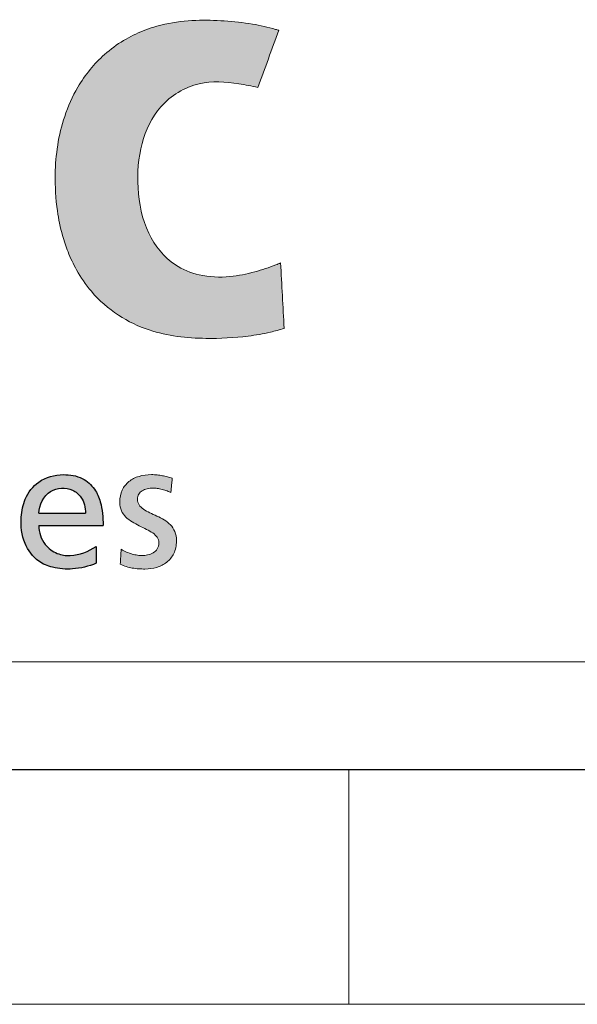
# Model space of a CAD drawing. Header units: millimetres. Extents: x 0 to 31447, y 0 to 22462.
# Tile 10 of 14: x 23557 to 24208, y 0 to 1149. Entities that reach past the tile are written whole.
import ezdxf

# ---------------------------------------------------------------- set-up
doc = ezdxf.new("R2010")
doc.units = ezdxf.units.MM
doc.header["$LTSCALE"] = 0.25
doc.layers.add('FORMAT', color=7, linetype='Continuous')

# ---------------------------------------------------------------- blocks, each defined once
blk = doc.blocks.new('cajetin')
at = {"color": 7, "linetype": 'Continuous', "lineweight": 18}
for p, q in [((853.5, 7.5), (7.5, 7.5)), ((655.5, 7.5), (655.5, 0)), ((861, 0), (0, 0))]:
    blk.add_line(p, q, dxfattribs=at)
blk = doc.blocks.new('LOGO_sombreado')
at = {"linetype": 'Continuous'}
h = blk.add_hatch(color=7, dxfattribs=at)
edge = h.paths.add_edge_path(flags=0)
edge.add_spline(control_points=[(46.534, 8.5), (46.5, 8.486), (46.321, 8.411), (45.965, 8.295), (45.418, 8.182), (44.827, 8.203), (44.167, 8.47), (43.636, 9.14), (43.456, 10.084), (43.519, 11.033), (43.925, 11.903), (44.748, 12.402), (45.506, 12.351), (45.916, 12.267), (46.05, 12.239)], knot_values=[2, 2, 2, 2, 2.013484, 2.070868, 2.135998, 2.215861, 2.282575, 2.389366, 2.510036, 2.625335, 2.731713, 2.847289, 2.949965, 3, 3, 3, 3], weights=[1, 1, 1, 1, 1, 1, 1, 1, 1, 1, 1, 1, 1, 1, 1], degree=3, periodic=0)
edge.add_line((46.05, 12.239), (46.496, 13.456))
edge.add_spline(control_points=[(46.496, 13.456), (46.473, 13.463), (46.288, 13.516), (45.904, 13.604), (45.334, 13.664), (44.709, 13.682), (44.125, 13.616), (43.608, 13.46), (43.17, 13.245), (42.788, 12.964), (42.461, 12.623), (42.16, 12.187), (41.919, 11.643), (41.768, 11.014), (41.713, 10.336), (41.752, 9.688), (41.864, 9.135), (42.004, 8.715), (42.196, 8.307), (42.526, 7.823), (43.047, 7.363), (43.876, 6.97), (44.839, 6.864), (45.705, 6.912), (46.261, 7.003), (46.512, 7.076), (46.61, 7.105)], knot_values=[0, 0, 0, 0, 0.005207, 0.041752, 0.085467, 0.129316, 0.17742, 0.21242, 0.246106, 0.282735, 0.314918, 0.348182, 0.397515, 0.443076, 0.488082, 0.544788, 0.583504, 0.610174, 0.640875, 0.681066, 0.736716, 0.78949, 0.877914, 0.943285, 0.977973, 1, 1, 1, 1], weights=[1, 1, 1, 1, 1, 1, 1, 1, 1, 1, 1, 1, 1, 1, 1, 1, 1, 1, 1, 1, 1, 1, 1, 1, 1, 1, 1], degree=3, periodic=0)
edge.add_line((46.61, 7.105), (46.534, 8.5))
h = blk.add_hatch(color=7, dxfattribs=at)
edge = h.paths.add_edge_path(flags=0)
edge.add_spline(control_points=[(44.115, 3.64), (44.147, 3.629), (44.175, 3.617), (44.194, 3.605)], knot_values=[37.00004, 37.00004, 37.00004, 37.00004, 38.00004, 38.00004, 38.00004, 38.00004], weights=[1, 1, 1, 1], degree=3, periodic=0)
edge.add_line((44.194, 3.605), (44.202, 3.682))
edge.add_line((44.202, 3.682), (44.21, 3.759))
edge.add_line((44.21, 3.759), (44.218, 3.836))
edge.add_line((44.218, 3.836), (44.225, 3.913))
edge.add_spline(control_points=[(44.225, 3.913), (44.19, 3.924), (44.156, 3.934), (44.121, 3.943)], knot_values=[3, 3, 3, 3, 4, 4, 4, 4], weights=[1, 1, 1, 1], degree=3, periodic=0)
edge.add_spline(control_points=[(44.121, 3.943), (44.086, 3.952), (44.051, 3.96), (44.015, 3.966)], knot_values=[4, 4, 4, 4, 5, 5, 5, 5], weights=[1, 1, 1, 1], degree=3, periodic=0)
edge.add_arc((43.771, 2.663), 1.326, 79.4134, 84.2741)
edge.add_arc((43.784, 2.765), 1.224, 84.4183, 90.0189)
edge.add_spline(control_points=[(43.784, 3.988), (43.689, 3.988), (43.599, 3.976), (43.517, 3.952)], knot_values=[0, 0, 0, 0, 1, 1, 1, 1], weights=[1, 1, 1, 1], degree=3, periodic=0)
edge.add_spline(control_points=[(43.517, 3.952), (43.436, 3.928), (43.363, 3.891), (43.302, 3.842)], knot_values=[1, 1, 1, 1, 2, 2, 2, 2], weights=[1, 1, 1, 1], degree=3, periodic=0)
edge.add_spline(control_points=[(43.302, 3.842), (43.242, 3.793), (43.193, 3.732), (43.159, 3.658)], knot_values=[2, 2, 2, 2, 3, 3, 3, 3], weights=[1, 1, 1, 1], degree=3, periodic=0)
edge.add_spline(control_points=[(43.159, 3.658), (43.125, 3.584), (43.107, 3.497), (43.107, 3.397), (43.107, 3.262), (43.158, 3.163), (43.237, 3.085)], knot_values=[3, 3, 3, 3, 4, 4, 4, 5, 5, 5, 5], weights=[1, 1, 1, 1, 1, 1, 1], degree=3, periodic=0)
edge.add_spline(control_points=[(43.237, 3.085), (43.315, 3.006), (43.419, 2.949), (43.523, 2.897)], knot_values=[5, 5, 5, 5, 6, 6, 6, 6], weights=[1, 1, 1, 1], degree=3, periodic=0)
edge.add_spline(control_points=[(43.523, 2.897), (43.627, 2.845), (43.731, 2.799), (43.809, 2.745)], knot_values=[6, 6, 6, 6, 7, 7, 7, 7], weights=[1, 1, 1, 1], degree=3, periodic=0)
edge.add_spline(control_points=[(43.809, 2.745), (43.887, 2.69), (43.939, 2.626), (43.939, 2.538), (43.939, 2.486), (43.926, 2.443), (43.905, 2.408)], knot_values=[7, 7, 7, 7, 8, 8, 8, 9, 9, 9, 9], weights=[1, 1, 1, 1, 1, 1, 1], degree=3, periodic=0)
edge.add_spline(control_points=[(43.905, 2.408), (43.884, 2.372), (43.854, 2.344), (43.783, 2.302), (43.743, 2.287), (43.701, 2.277)], knot_values=[9, 9, 9, 9, 10, 10, 11, 11, 11, 11], weights=[1, 1, 1, 1, 1, 1], degree=3, periodic=0)
edge.add_spline(control_points=[(43.701, 2.277), (43.66, 2.268), (43.617, 2.263), (43.577, 2.263), (43.551, 2.263), (43.52, 2.266), (43.485, 2.272)], knot_values=[11, 11, 11, 11, 12, 12, 12, 13, 13, 13, 13], weights=[1, 1, 1, 1, 1, 1, 1], degree=3, periodic=0)
edge.add_spline(control_points=[(43.485, 2.272), (43.449, 2.277), (43.411, 2.286), (43.371, 2.297)], knot_values=[13, 13, 13, 13, 14, 14, 14, 14], weights=[1, 1, 1, 1], degree=3, periodic=0)
edge.add_spline(control_points=[(43.371, 2.297), (43.331, 2.308), (43.29, 2.322), (43.25, 2.339)], knot_values=[14, 14, 14, 14, 15, 15, 15, 15], weights=[1, 1, 1, 1], degree=3, periodic=0)
edge.add_spline(control_points=[(43.25, 2.339), (43.21, 2.356), (43.171, 2.376), (43.136, 2.399)], knot_values=[15, 15, 15, 15, 16, 16, 16, 16], weights=[1, 1, 1, 1], degree=3, periodic=0)
edge.add_line((43.136, 2.399), (43.127, 2.241))
edge.add_line((43.127, 2.241), (43.118, 2.082))
edge.add_spline(control_points=[(43.118, 2.082), (43.158, 2.061), (43.2, 2.044), (43.243, 2.03)], knot_values=[18.00004, 18.00004, 18.00004, 18.00004, 19.00004, 19.00004, 19.00004, 19.00004], weights=[1, 1, 1, 1], degree=3, periodic=0)
edge.add_spline(control_points=[(43.243, 2.03), (43.286, 2.016), (43.329, 2.005), (43.418, 1.99), (43.463, 1.985), (43.509, 1.982)], knot_values=[19.00004, 19.00004, 19.00004, 19.00004, 20.00004, 20.00004, 21.00004, 21.00004, 21.00004, 21.00004], weights=[1, 1, 1, 1, 1, 1], degree=3, periodic=0)
edge.add_spline(control_points=[(43.509, 1.982), (43.554, 1.979), (43.599, 1.977), (43.644, 1.977), (43.73, 1.977), (43.815, 1.989), (43.894, 2.013)], knot_values=[21.00004, 21.00004, 21.00004, 21.00004, 22.00004, 22.00004, 22.00004, 23.00004, 23.00004, 23.00004, 23.00004], weights=[1, 1, 1, 1, 1, 1, 1], degree=3, periodic=0)
edge.add_spline(control_points=[(43.894, 2.013), (43.973, 2.037), (44.046, 2.074), (44.108, 2.123)], knot_values=[23.00004, 23.00004, 23.00004, 23.00004, 24.00004, 24.00004, 24.00004, 24.00004], weights=[1, 1, 1, 1], degree=3, periodic=0)
edge.add_spline(control_points=[(44.108, 2.123), (44.171, 2.172), (44.222, 2.234), (44.258, 2.309)], knot_values=[24.00004, 24.00004, 24.00004, 24.00004, 25.00004, 25.00004, 25.00004, 25.00004], weights=[1, 1, 1, 1], degree=3, periodic=0)
edge.add_spline(control_points=[(44.258, 2.309), (44.294, 2.385), (44.315, 2.473), (44.315, 2.576), (44.315, 2.729), (44.263, 2.838), (44.185, 2.919)], knot_values=[25.00004, 25.00004, 25.00004, 25.00004, 26.00004, 26.00004, 26.00004, 27.00004, 27.00004, 27.00004, 27.00004], weights=[1, 1, 1, 1, 1, 1, 1], degree=3, periodic=0)
edge.add_spline(control_points=[(44.185, 2.919), (44.107, 3.001), (44.003, 3.057), (43.899, 3.106)], knot_values=[27.00004, 27.00004, 27.00004, 27.00004, 28.00004, 28.00004, 28.00004, 28.00004], weights=[1, 1, 1, 1], degree=3, periodic=0)
edge.add_spline(control_points=[(43.899, 3.106), (43.795, 3.154), (43.691, 3.196), (43.613, 3.25)], knot_values=[28.00004, 28.00004, 28.00004, 28.00004, 29.00004, 29.00004, 29.00004, 29.00004], weights=[1, 1, 1, 1], degree=3, periodic=0)
edge.add_spline(control_points=[(43.613, 3.25), (43.535, 3.304), (43.483, 3.371), (43.483, 3.469), (43.483, 3.508), (43.493, 3.543), (43.51, 3.572)], knot_values=[29.00004, 29.00004, 29.00004, 29.00004, 30.00004, 30.00004, 30.00004, 31.00004, 31.00004, 31.00004, 31.00004], weights=[1, 1, 1, 1, 1, 1, 1], degree=3, periodic=0)
edge.add_spline(control_points=[(43.51, 3.572), (43.528, 3.602), (43.553, 3.626), (43.585, 3.645)], knot_values=[31.00004, 31.00004, 31.00004, 31.00004, 32.00004, 32.00004, 32.00004, 32.00004], weights=[1, 1, 1, 1], degree=3, periodic=0)
edge.add_spline(control_points=[(43.585, 3.645), (43.616, 3.664), (43.652, 3.679), (43.693, 3.688)], knot_values=[32.00004, 32.00004, 32.00004, 32.00004, 33.00004, 33.00004, 33.00004, 33.00004], weights=[1, 1, 1, 1], degree=3, periodic=0)
edge.add_spline(control_points=[(43.693, 3.688), (43.733, 3.698), (43.777, 3.702), (43.822, 3.702), (43.843, 3.702), (43.871, 3.699), (43.904, 3.694)], knot_values=[33.00004, 33.00004, 33.00004, 33.00004, 34.00004, 34.00004, 34.00004, 35.00004, 35.00004, 35.00004, 35.00004], weights=[1, 1, 1, 1, 1, 1, 1], degree=3, periodic=0)
edge.add_spline(control_points=[(43.904, 3.694), (43.937, 3.689), (43.973, 3.681), (44.01, 3.672)], knot_values=[35.00004, 35.00004, 35.00004, 35.00004, 36.00004, 36.00004, 36.00004, 36.00004], weights=[1, 1, 1, 1], degree=3, periodic=0)
edge.add_spline(control_points=[(44.01, 3.672), (44.046, 3.663), (44.082, 3.652), (44.115, 3.64)], knot_values=[36.00004, 36.00004, 36.00004, 36.00004, 37.00004, 37.00004, 37.00004, 37.00004], weights=[1, 1, 1, 1], degree=3, periodic=0)
h = blk.add_hatch(color=7, dxfattribs=at)
edge = h.paths.add_edge_path(flags=0)
edge.add_spline(control_points=[(44.115, 3.64), (44.147, 3.629), (44.175, 3.617), (44.194, 3.605)], knot_values=[37.00004, 37.00004, 37.00004, 37.00004, 38.00004, 38.00004, 38.00004, 38.00004], weights=[1, 1, 1, 1], degree=3, periodic=0)
edge.add_line((44.194, 3.605), (44.202, 3.682))
edge.add_line((44.202, 3.682), (44.21, 3.759))
edge.add_line((44.21, 3.759), (44.218, 3.836))
edge.add_line((44.218, 3.836), (44.225, 3.913))
edge.add_spline(control_points=[(44.225, 3.913), (44.19, 3.924), (44.156, 3.934), (44.121, 3.943)], knot_values=[3, 3, 3, 3, 4, 4, 4, 4], weights=[1, 1, 1, 1], degree=3, periodic=0)
edge.add_spline(control_points=[(44.121, 3.943), (44.086, 3.952), (44.051, 3.96), (44.015, 3.966)], knot_values=[4, 4, 4, 4, 5, 5, 5, 5], weights=[1, 1, 1, 1], degree=3, periodic=0)
edge.add_arc((43.771, 2.663), 1.326, 79.4134, 84.2741)
edge.add_arc((43.784, 2.765), 1.224, 84.4183, 90.0189)
edge.add_spline(control_points=[(43.784, 3.988), (43.689, 3.988), (43.599, 3.976), (43.517, 3.952)], knot_values=[0, 0, 0, 0, 1, 1, 1, 1], weights=[1, 1, 1, 1], degree=3, periodic=0)
edge.add_spline(control_points=[(43.517, 3.952), (43.436, 3.928), (43.363, 3.891), (43.302, 3.842)], knot_values=[1, 1, 1, 1, 2, 2, 2, 2], weights=[1, 1, 1, 1], degree=3, periodic=0)
edge.add_spline(control_points=[(43.302, 3.842), (43.242, 3.793), (43.193, 3.732), (43.159, 3.658)], knot_values=[2, 2, 2, 2, 3, 3, 3, 3], weights=[1, 1, 1, 1], degree=3, periodic=0)
edge.add_spline(control_points=[(43.159, 3.658), (43.125, 3.584), (43.107, 3.497), (43.107, 3.397), (43.107, 3.262), (43.158, 3.163), (43.237, 3.085)], knot_values=[3, 3, 3, 3, 4, 4, 4, 5, 5, 5, 5], weights=[1, 1, 1, 1, 1, 1, 1], degree=3, periodic=0)
edge.add_spline(control_points=[(43.237, 3.085), (43.315, 3.006), (43.419, 2.949), (43.523, 2.897)], knot_values=[5, 5, 5, 5, 6, 6, 6, 6], weights=[1, 1, 1, 1], degree=3, periodic=0)
edge.add_spline(control_points=[(43.523, 2.897), (43.627, 2.845), (43.731, 2.799), (43.809, 2.745)], knot_values=[6, 6, 6, 6, 7, 7, 7, 7], weights=[1, 1, 1, 1], degree=3, periodic=0)
edge.add_spline(control_points=[(43.809, 2.745), (43.887, 2.69), (43.939, 2.626), (43.939, 2.538), (43.939, 2.486), (43.926, 2.443), (43.905, 2.408)], knot_values=[7, 7, 7, 7, 8, 8, 8, 9, 9, 9, 9], weights=[1, 1, 1, 1, 1, 1, 1], degree=3, periodic=0)
edge.add_spline(control_points=[(43.905, 2.408), (43.884, 2.372), (43.854, 2.344), (43.783, 2.302), (43.743, 2.287), (43.701, 2.277)], knot_values=[9, 9, 9, 9, 10, 10, 11, 11, 11, 11], weights=[1, 1, 1, 1, 1, 1], degree=3, periodic=0)
edge.add_spline(control_points=[(43.701, 2.277), (43.66, 2.268), (43.617, 2.263), (43.577, 2.263), (43.551, 2.263), (43.52, 2.266), (43.485, 2.272)], knot_values=[11, 11, 11, 11, 12, 12, 12, 13, 13, 13, 13], weights=[1, 1, 1, 1, 1, 1, 1], degree=3, periodic=0)
edge.add_spline(control_points=[(43.485, 2.272), (43.449, 2.277), (43.411, 2.286), (43.371, 2.297)], knot_values=[13, 13, 13, 13, 14, 14, 14, 14], weights=[1, 1, 1, 1], degree=3, periodic=0)
edge.add_spline(control_points=[(43.371, 2.297), (43.331, 2.308), (43.29, 2.322), (43.25, 2.339)], knot_values=[14, 14, 14, 14, 15, 15, 15, 15], weights=[1, 1, 1, 1], degree=3, periodic=0)
edge.add_spline(control_points=[(43.25, 2.339), (43.21, 2.356), (43.171, 2.376), (43.136, 2.399)], knot_values=[15, 15, 15, 15, 16, 16, 16, 16], weights=[1, 1, 1, 1], degree=3, periodic=0)
edge.add_line((43.136, 2.399), (43.127, 2.241))
edge.add_line((43.127, 2.241), (43.118, 2.082))
edge.add_spline(control_points=[(43.118, 2.082), (43.158, 2.061), (43.2, 2.044), (43.243, 2.03)], knot_values=[18.00004, 18.00004, 18.00004, 18.00004, 19.00004, 19.00004, 19.00004, 19.00004], weights=[1, 1, 1, 1], degree=3, periodic=0)
edge.add_spline(control_points=[(43.243, 2.03), (43.286, 2.016), (43.329, 2.005), (43.418, 1.99), (43.463, 1.985), (43.509, 1.982)], knot_values=[19.00004, 19.00004, 19.00004, 19.00004, 20.00004, 20.00004, 21.00004, 21.00004, 21.00004, 21.00004], weights=[1, 1, 1, 1, 1, 1], degree=3, periodic=0)
edge.add_spline(control_points=[(43.509, 1.982), (43.554, 1.979), (43.599, 1.977), (43.644, 1.977), (43.73, 1.977), (43.815, 1.989), (43.894, 2.013)], knot_values=[21.00004, 21.00004, 21.00004, 21.00004, 22.00004, 22.00004, 22.00004, 23.00004, 23.00004, 23.00004, 23.00004], weights=[1, 1, 1, 1, 1, 1, 1], degree=3, periodic=0)
edge.add_spline(control_points=[(43.894, 2.013), (43.973, 2.037), (44.046, 2.074), (44.108, 2.123)], knot_values=[23.00004, 23.00004, 23.00004, 23.00004, 24.00004, 24.00004, 24.00004, 24.00004], weights=[1, 1, 1, 1], degree=3, periodic=0)
edge.add_spline(control_points=[(44.108, 2.123), (44.171, 2.172), (44.222, 2.234), (44.258, 2.309)], knot_values=[24.00004, 24.00004, 24.00004, 24.00004, 25.00004, 25.00004, 25.00004, 25.00004], weights=[1, 1, 1, 1], degree=3, periodic=0)
edge.add_spline(control_points=[(44.258, 2.309), (44.294, 2.385), (44.315, 2.473), (44.315, 2.576), (44.315, 2.729), (44.263, 2.838), (44.185, 2.919)], knot_values=[25.00004, 25.00004, 25.00004, 25.00004, 26.00004, 26.00004, 26.00004, 27.00004, 27.00004, 27.00004, 27.00004], weights=[1, 1, 1, 1, 1, 1, 1], degree=3, periodic=0)
edge.add_spline(control_points=[(44.185, 2.919), (44.107, 3.001), (44.003, 3.057), (43.899, 3.106)], knot_values=[27.00004, 27.00004, 27.00004, 27.00004, 28.00004, 28.00004, 28.00004, 28.00004], weights=[1, 1, 1, 1], degree=3, periodic=0)
edge.add_spline(control_points=[(43.899, 3.106), (43.795, 3.154), (43.691, 3.196), (43.613, 3.25)], knot_values=[28.00004, 28.00004, 28.00004, 28.00004, 29.00004, 29.00004, 29.00004, 29.00004], weights=[1, 1, 1, 1], degree=3, periodic=0)
edge.add_spline(control_points=[(43.613, 3.25), (43.535, 3.304), (43.483, 3.371), (43.483, 3.469), (43.483, 3.508), (43.493, 3.543), (43.51, 3.572)], knot_values=[29.00004, 29.00004, 29.00004, 29.00004, 30.00004, 30.00004, 30.00004, 31.00004, 31.00004, 31.00004, 31.00004], weights=[1, 1, 1, 1, 1, 1, 1], degree=3, periodic=0)
edge.add_spline(control_points=[(43.51, 3.572), (43.528, 3.602), (43.553, 3.626), (43.585, 3.645)], knot_values=[31.00004, 31.00004, 31.00004, 31.00004, 32.00004, 32.00004, 32.00004, 32.00004], weights=[1, 1, 1, 1], degree=3, periodic=0)
edge.add_spline(control_points=[(43.585, 3.645), (43.616, 3.664), (43.652, 3.679), (43.693, 3.688)], knot_values=[32.00004, 32.00004, 32.00004, 32.00004, 33.00004, 33.00004, 33.00004, 33.00004], weights=[1, 1, 1, 1], degree=3, periodic=0)
edge.add_spline(control_points=[(43.693, 3.688), (43.733, 3.698), (43.777, 3.702), (43.822, 3.702), (43.843, 3.702), (43.871, 3.699), (43.904, 3.694)], knot_values=[33.00004, 33.00004, 33.00004, 33.00004, 34.00004, 34.00004, 34.00004, 35.00004, 35.00004, 35.00004, 35.00004], weights=[1, 1, 1, 1, 1, 1, 1], degree=3, periodic=0)
edge.add_spline(control_points=[(43.904, 3.694), (43.937, 3.689), (43.973, 3.681), (44.01, 3.672)], knot_values=[35.00004, 35.00004, 35.00004, 35.00004, 36.00004, 36.00004, 36.00004, 36.00004], weights=[1, 1, 1, 1], degree=3, periodic=0)
edge.add_spline(control_points=[(44.01, 3.672), (44.046, 3.663), (44.082, 3.652), (44.115, 3.64)], knot_values=[36.00004, 36.00004, 36.00004, 36.00004, 37.00004, 37.00004, 37.00004, 37.00004], weights=[1, 1, 1, 1], degree=3, periodic=0)
at = {"layer": 'FORMAT'}
h = blk.add_hatch(color=256, dxfattribs=at)
edge = h.paths.add_edge_path(flags=0)
edge.add_spline(control_points=[(42.752, 2.904), (42.752, 3.074), (42.73, 3.344), (42.58, 3.705), (42.303, 3.948), (41.859, 4.021), (41.373, 3.895), (41.07, 3.501), (40.98, 3.029), (41.032, 2.537), (41.317, 2.144), (41.705, 1.986), (42.134, 1.959), (42.446, 2.032), (42.605, 2.101)], knot_values=[0, 0, 0, 0, 0.09648, 0.152405, 0.218062, 0.295923, 0.399434, 0.486993, 0.561533, 0.668927, 0.759756, 0.820351, 0.901397, 1, 1, 1, 1], weights=[1, 1, 1, 1, 1, 1, 1, 1, 1, 1, 1, 1, 1, 1, 1], degree=3, periodic=0)
edge.add_line((42.605, 2.101), (42.605, 2.455))
edge.add_spline(control_points=[(42.605, 2.455), (42.439, 2.355), (42.158, 2.232), (41.754, 2.291), (41.464, 2.506), (41.379, 2.759), (41.381, 2.904)], knot_values=[0, 0, 0, 0, 0.364517, 0.537077, 0.732789, 1, 1, 1, 1], weights=[1, 1, 1, 1, 1, 1, 1], degree=3, periodic=0)
edge.add_line((41.381, 2.904), (42.752, 2.904))
edge = h.paths.add_edge_path(flags=0)
edge.add_line((42.376, 3.167), (41.381, 3.167))
edge.add_spline(control_points=[(41.381, 3.167), (41.396, 3.338), (41.52, 3.623), (41.862, 3.719), (42.108, 3.682), (42.33, 3.489), (42.376, 3.285), (42.376, 3.167)], knot_values=[0, 0, 0, 0, 0.333684, 0.482957, 0.632522, 0.77884, 1, 1, 1, 1], weights=[1, 1, 1, 1, 1, 1, 1, 1], degree=3, periodic=0)
at = {"color": 7, "linetype": 'Continuous', "lineweight": 18}
blk.add_line((0, 0), (72.5, 0), dxfattribs=at)
for centre, radius, start, end in [((43.784, 2.765), 1.224, 84.4183, 90.0189), ((43.771, 2.663), 1.326, 79.4134, 84.2741)]:
    blk.add_arc(centre, radius, start, end, dxfattribs=at)
at = {"color": 8, "linetype": 'Continuous', "lineweight": 0}
for points, knots in [([(46.496, 13.456), (46.473, 13.463), (46.288, 13.516), (45.904, 13.604), (45.334, 13.664), (44.709, 13.682), (44.125, 13.616), (43.608, 13.46), (43.17, 13.245), (42.788, 12.964), (42.461, 12.623), (42.16, 12.187), (41.919, 11.643), (41.768, 11.014), (41.713, 10.336), (41.752, 9.688), (41.864, 9.135), (42.004, 8.715), (42.196, 8.307), (42.526, 7.823), (43.047, 7.363), (43.876, 6.97), (44.839, 6.864), (45.705, 6.912), (46.261, 7.003), (46.512, 7.076), (46.61, 7.105)], [0, 0, 0, 0, 0.005207, 0.041752, 0.085467, 0.129316, 0.17742, 0.21242, 0.246106, 0.282735, 0.314918, 0.348182, 0.397515, 0.443076, 0.488082, 0.544788, 0.583504, 0.610174, 0.640875, 0.681066, 0.736716, 0.78949, 0.877914, 0.943285, 0.977973, 1, 1, 1, 1]), ([(46.534, 8.5), (46.5, 8.486), (46.321, 8.411), (45.965, 8.295), (45.418, 8.182), (44.827, 8.203), (44.167, 8.47), (43.636, 9.14), (43.456, 10.084), (43.519, 11.033), (43.925, 11.903), (44.748, 12.402), (45.506, 12.351), (45.916, 12.267), (46.05, 12.239)], [2, 2, 2, 2, 2.013484, 2.070868, 2.135998, 2.215861, 2.282575, 2.389366, 2.510036, 2.625335, 2.731713, 2.847289, 2.949965, 3, 3, 3, 3]), ([(43.159, 3.658), (43.125, 3.584), (43.107, 3.497), (43.107, 3.397), (43.107, 3.262), (43.158, 3.163), (43.237, 3.085)], [3, 3, 3, 3, 4, 4, 4, 5, 5, 5, 5]), ([(43.613, 3.25), (43.535, 3.304), (43.483, 3.371), (43.483, 3.469), (43.483, 3.508), (43.493, 3.543), (43.51, 3.572)], [29.00004, 29.00004, 29.00004, 29.00004, 30.00004, 30.00004, 30.00004, 31.00004, 31.00004, 31.00004, 31.00004]), ([(43.693, 3.688), (43.733, 3.698), (43.777, 3.702), (43.822, 3.702), (43.843, 3.702), (43.871, 3.699), (43.904, 3.694)], [33.00004, 33.00004, 33.00004, 33.00004, 34.00004, 34.00004, 34.00004, 35.00004, 35.00004, 35.00004, 35.00004]), ([(43.809, 2.745), (43.887, 2.69), (43.939, 2.626), (43.939, 2.538), (43.939, 2.486), (43.926, 2.443), (43.905, 2.408)], [7, 7, 7, 7, 8, 8, 8, 9, 9, 9, 9]), ([(44.258, 2.309), (44.294, 2.385), (44.315, 2.473), (44.315, 2.576), (44.315, 2.729), (44.263, 2.838), (44.185, 2.919)], [25.00004, 25.00004, 25.00004, 25.00004, 26.00004, 26.00004, 26.00004, 27.00004, 27.00004, 27.00004, 27.00004]), ([(43.905, 2.408), (43.884, 2.372), (43.854, 2.344), (43.783, 2.302), (43.743, 2.287), (43.701, 2.277)], [9, 9, 9, 9, 10, 10, 11, 11, 11, 11]), ([(43.701, 2.277), (43.66, 2.268), (43.617, 2.263), (43.577, 2.263), (43.551, 2.263), (43.52, 2.266), (43.485, 2.272)], [11, 11, 11, 11, 12, 12, 12, 13, 13, 13, 13]), ([(43.243, 2.03), (43.286, 2.016), (43.329, 2.005), (43.418, 1.99), (43.463, 1.985), (43.509, 1.982)], [19.00004, 19.00004, 19.00004, 19.00004, 20.00004, 20.00004, 21.00004, 21.00004, 21.00004, 21.00004]), ([(43.509, 1.982), (43.554, 1.979), (43.599, 1.977), (43.644, 1.977), (43.73, 1.977), (43.815, 1.989), (43.894, 2.013)], [21.00004, 21.00004, 21.00004, 21.00004, 22.00004, 22.00004, 22.00004, 23.00004, 23.00004, 23.00004, 23.00004])]:
    blk.add_open_spline(points, degree=3, knots=knots, dxfattribs=at)
for points in [[(46.05, 12.239), (46.198, 12.645), (46.347, 13.05), (46.496, 13.456)], [(46.61, 7.105), (46.585, 7.57), (46.559, 8.035), (46.534, 8.5)], [(43.784, 3.988), (43.689, 3.988), (43.599, 3.976), (43.517, 3.952)], [(43.302, 3.842), (43.242, 3.793), (43.193, 3.732), (43.159, 3.658)], [(43.517, 3.952), (43.436, 3.928), (43.363, 3.891), (43.302, 3.842)], [(44.121, 3.943), (44.086, 3.952), (44.051, 3.96), (44.015, 3.966)], [(44.225, 3.913), (44.19, 3.924), (44.156, 3.934), (44.121, 3.943)], [(44.21, 3.759), (44.212, 3.785), (44.215, 3.81), (44.218, 3.836)], [(44.218, 3.836), (44.22, 3.862), (44.223, 3.888), (44.225, 3.913)], [(43.51, 3.572), (43.528, 3.602), (43.553, 3.626), (43.585, 3.645)], [(43.585, 3.645), (43.616, 3.664), (43.652, 3.679), (43.693, 3.688)], [(43.904, 3.694), (43.937, 3.689), (43.973, 3.681), (44.01, 3.672)], [(44.01, 3.672), (44.046, 3.663), (44.082, 3.652), (44.115, 3.64)], [(44.115, 3.64), (44.147, 3.629), (44.175, 3.617), (44.194, 3.605)], [(44.194, 3.605), (44.197, 3.63), (44.2, 3.656), (44.202, 3.682)], [(44.202, 3.682), (44.205, 3.707), (44.207, 3.733), (44.21, 3.759)], [(43.899, 3.106), (43.795, 3.154), (43.691, 3.196), (43.613, 3.25)], [(43.237, 3.085), (43.315, 3.006), (43.419, 2.949), (43.523, 2.897)], [(44.185, 2.919), (44.107, 3.001), (44.003, 3.057), (43.899, 3.106)], [(43.523, 2.897), (43.627, 2.845), (43.731, 2.799), (43.809, 2.745)], [(43.136, 2.399), (43.133, 2.346), (43.13, 2.293), (43.127, 2.241)], [(43.25, 2.339), (43.21, 2.356), (43.171, 2.376), (43.136, 2.399)], [(43.371, 2.297), (43.331, 2.308), (43.29, 2.322), (43.25, 2.339)], [(44.108, 2.123), (44.171, 2.172), (44.222, 2.234), (44.258, 2.309)], [(43.127, 2.241), (43.124, 2.188), (43.121, 2.135), (43.118, 2.082)], [(43.485, 2.272), (43.449, 2.277), (43.411, 2.286), (43.371, 2.297)], [(43.894, 2.013), (43.973, 2.037), (44.046, 2.074), (44.108, 2.123)], [(43.118, 2.082), (43.158, 2.061), (43.2, 2.044), (43.243, 2.03)]]:
    blk.add_open_spline(points, degree=3, dxfattribs=at)
at = {"layer": 'FORMAT', "color": 7}
for p, q in [((41.381, 3.167), (42.376, 3.167)), ((41.381, 2.904), (42.752, 2.904)), ((42.605, 2.455), (42.605, 2.101))]:
    blk.add_line(p, q, dxfattribs=at)
for points, knots in [([(42.605, 2.101), (42.446, 2.032), (42.134, 1.959), (41.705, 1.986), (41.317, 2.144), (41.032, 2.537), (40.98, 3.029), (41.07, 3.501), (41.373, 3.895), (41.859, 4.021), (42.303, 3.948), (42.58, 3.705), (42.73, 3.344), (42.752, 3.074), (42.752, 2.904)], [0, 0, 0, 0, 0.098603, 0.179649, 0.240244, 0.331073, 0.438467, 0.513007, 0.600566, 0.704077, 0.781938, 0.847595, 0.90352, 1, 1, 1, 1]), ([(41.381, 3.167), (41.396, 3.338), (41.52, 3.623), (41.862, 3.719), (42.108, 3.682), (42.33, 3.489), (42.376, 3.285), (42.376, 3.167)], [0, 0, 0, 0, 0.333684, 0.482957, 0.632522, 0.77884, 1, 1, 1, 1]), ([(41.381, 2.904), (41.379, 2.759), (41.464, 2.506), (41.754, 2.291), (42.158, 2.232), (42.439, 2.355), (42.605, 2.455)], [0, 0, 0, 0, 0.267211, 0.462923, 0.635483, 1, 1, 1, 1])]:
    blk.add_open_spline(points, degree=3, knots=knots, dxfattribs=at)

msp = doc.modelspace()

# ---------------------------------------------------------------- linework, layer by layer
at = {"color": 7, "linetype": 'Continuous', "lineweight": 18}
msp.add_line((21311.4, 273.9), (31172.8, 273.9), dxfattribs=at)

# ---------------------------------------------------------------- block references
at = {"xscale": 36.5234375, "yscale": 36.5234375, "zscale": 36.5234375}
msp.add_blockref('cajetin', (0, 0), dxfattribs=at)
at = {"color": 7, "linetype": 'Continuous', "xscale": 54.78515625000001, "yscale": 54.78515625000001, "zscale": 54.78515625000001}
msp.add_blockref('LOGO_sombreado', (21312, 399.8), dxfattribs=at)

doc.saveas('drawing.dxf')
